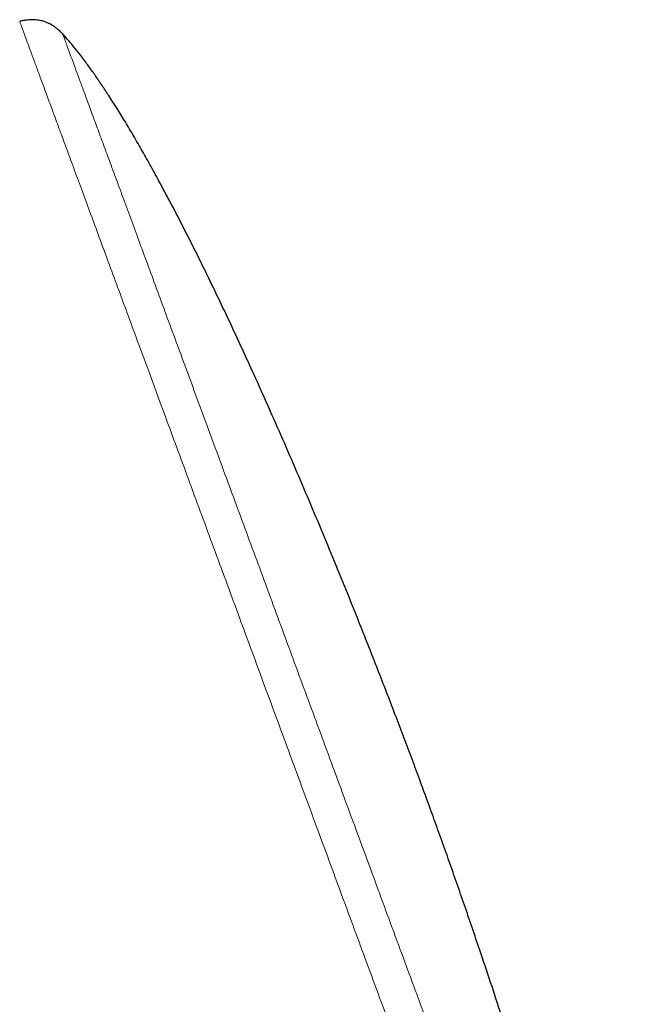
# Model space of a CAD drawing. Header units: millimetres. Extents: x 8 to 969, y 12 to 960.
# Tile 24 of 256: x 82 to 106, y 807 to 846. Entities that reach past the tile are written whole.
import ezdxf

# ---------------------------------------------------------------- set-up
doc = ezdxf.new("R2010")
doc.units = ezdxf.units.MM

msp = doc.modelspace()

# ---------------------------------------------------------------- linework, layer by layer
at = {"color": 7, "linetype": 'Continuous', "lineweight": 30}
for points, knots in [([(83.781, 845.195), (83.743, 845.235), (83.671, 845.31), (83.56, 845.405), (83.459, 845.482), (83.366, 845.541), (83.284, 845.587), (83.212, 845.622), (83.15, 845.649), (83.088, 845.672), (83.019, 845.695), (82.936, 845.717), (82.837, 845.737), (82.731, 845.75), (82.62, 845.756), (82.505, 845.755), (82.378, 845.744), (82.239, 845.723), (82.143, 845.699), (82.092, 845.687)], [0, 0, 0, 0, 0.089234, 0.167192, 0.23513, 0.294006, 0.34453, 0.387193, 0.422304, 0.454302, 0.493212, 0.539513, 0.593398, 0.655256, 0.710904, 0.772522, 0.84071, 0.916233, 1, 1, 1, 1]), ([(97.837, 815.825), (97.739, 816.092), (97.538, 816.633), (97.23, 817.455), (96.911, 818.295), (96.581, 819.153), (96.243, 820.026), (95.895, 820.913), (95.494, 821.927), (95.037, 823.066), (94.522, 824.331), (93.996, 825.605), (93.459, 826.883), (92.914, 828.16), (92.362, 829.433), (91.805, 830.695), (91.283, 831.854), (90.799, 832.91), (90.355, 833.862), (89.912, 834.798), (89.49, 835.669), (89.093, 836.476), (88.719, 837.22), (88.348, 837.945), (87.979, 838.65), (87.613, 839.335), (87.257, 839.985), (86.912, 840.599), (86.577, 841.179), (86.247, 841.734), (85.921, 842.265), (85.616, 842.743), (85.334, 843.171), (85.074, 843.551), (84.819, 843.91), (84.568, 844.249), (84.321, 844.566), (84.083, 844.855), (83.904, 845.063), (83.803, 845.17), (83.78, 845.194)], [0, 0, 0, 0, 0.026151, 0.053026, 0.080564, 0.108707, 0.137397, 0.166574, 0.196179, 0.237477, 0.279319, 0.321554, 0.364029, 0.40659, 0.449085, 0.491362, 0.53327, 0.565841, 0.598016, 0.629724, 0.660891, 0.686859, 0.712341, 0.737295, 0.761677, 0.785443, 0.808551, 0.829698, 0.850187, 0.869984, 0.889055, 0.907367, 0.922026, 0.936117, 0.949624, 0.962531, 0.974825, 0.986489, 0.996903, 1, 1, 1, 1]), ([(106.222, 784.362), (106.223, 784.379), (106.229, 784.504), (106.23, 784.743), (106.227, 785.106), (106.211, 785.51), (106.182, 785.956), (106.141, 786.424), (106.088, 786.916), (106.024, 787.432), (105.947, 787.971), (105.86, 788.529), (105.762, 789.106), (105.654, 789.7), (105.536, 790.31), (105.401, 790.972), (105.248, 791.686), (105.076, 792.454), (104.893, 793.238), (104.699, 794.039), (104.495, 794.854), (104.268, 795.733), (104.018, 796.675), (103.743, 797.68), (103.458, 798.697), (103.133, 799.827), (102.767, 801.069), (102.359, 802.42), (101.941, 803.773), (101.514, 805.124), (101.081, 806.467), (100.644, 807.798), (100.249, 808.978), (99.9, 810.007), (99.599, 810.886), (99.298, 811.752), (99, 812.602), (98.705, 813.435), (98.412, 814.25), (98.124, 815.044), (97.932, 815.567), (97.837, 815.825)], [0, 0, 0, 0, 0.001568, 0.011492, 0.021944, 0.034928, 0.048618, 0.062996, 0.078042, 0.094063, 0.110735, 0.128035, 0.145937, 0.164416, 0.183447, 0.203004, 0.226449, 0.25053, 0.275205, 0.300431, 0.326164, 0.352359, 0.383766, 0.415683, 0.448036, 0.480752, 0.523663, 0.566902, 0.610309, 0.653721, 0.696976, 0.739913, 0.782369, 0.811193, 0.83966, 0.867718, 0.895312, 0.92239, 0.948899, 0.974787, 1, 1, 1, 1])]:
    msp.add_open_spline(points, degree=3, knots=knots, dxfattribs=at)
at = {"color": 252, "linetype": 'Continuous', "lineweight": 0}
for points, knots in [([(105.257, 782.891), (105.255, 782.897), (105.251, 782.909), (105.216, 783.003), (105.161, 783.154), (105.082, 783.366), (104.983, 783.636), (104.862, 783.962), (104.722, 784.343), (104.561, 784.78), (104.378, 785.275), (104.174, 785.828), (103.948, 786.44), (103.703, 787.105), (103.438, 787.823), (103.156, 788.588), (102.858, 789.397), (102.544, 790.247), (102.214, 791.142), (101.865, 792.086), (101.499, 793.078), (101.116, 794.117), (100.719, 795.195), (100.307, 796.31), (99.886, 797.453), (99.455, 798.621), (99.016, 799.811), (98.567, 801.028), (98.106, 802.277), (97.634, 803.557), (97.151, 804.865), (96.662, 806.192), (96.167, 807.534), (95.67, 808.881), (95.172, 810.23), (94.675, 811.579), (94.175, 812.933), (93.672, 814.297), (93.165, 815.67), (92.657, 817.048), (92.151, 818.421), (91.647, 819.786), (91.15, 821.132), (90.662, 822.458), (90.181, 823.76), (89.707, 825.044), (89.238, 826.316), (88.775, 827.572), (88.318, 828.811), (87.871, 830.021), (87.436, 831.201), (87.015, 832.342), (86.61, 833.441), (86.22, 834.498), (85.844, 835.518), (85.48, 836.503), (85.13, 837.453), (84.794, 838.363), (84.476, 839.227), (84.175, 840.042), (83.894, 840.803), (83.633, 841.509), (83.393, 842.16), (83.172, 842.76), (82.97, 843.309), (82.786, 843.806), (82.622, 844.25), (82.48, 844.635), (82.36, 844.962), (82.262, 845.228), (82.186, 845.433), (82.132, 845.579), (82.099, 845.67), (82.094, 845.681), (82.092, 845.687)], [0, 0, 0, 0, 0.013999, 0.027999, 0.041999, 0.055999, 0.069999, 0.083749, 0.097499, 0.111249, 0.124999, 0.138999, 0.152999, 0.166999, 0.180999, 0.194999, 0.208749, 0.222499, 0.236249, 0.25, 0.263999, 0.277999, 0.292, 0.305999, 0.319999, 0.33375, 0.3475, 0.36125, 0.375, 0.389, 0.403, 0.417, 0.431, 0.445, 0.45875, 0.4725, 0.48625, 0.5, 0.514, 0.528, 0.542, 0.556, 0.57, 0.58375, 0.5975, 0.61125, 0.625, 0.639, 0.653, 0.667, 0.681, 0.695, 0.70875, 0.7225, 0.73625, 0.75, 0.764, 0.778, 0.792, 0.806, 0.82, 0.83375, 0.8475, 0.86125, 0.875, 0.889, 0.903, 0.917, 0.931, 0.945, 0.95875, 0.9725, 0.98625, 1, 1, 1, 1]), ([(83.781, 845.195), (83.783, 845.19), (83.787, 845.178), (83.821, 845.087), (83.875, 844.941), (83.951, 844.735), (84.047, 844.474), (84.164, 844.158), (84.3, 843.789), (84.456, 843.365), (84.633, 842.886), (84.831, 842.35), (85.049, 841.757), (85.287, 841.113), (85.544, 840.417), (85.817, 839.676), (86.106, 838.893), (86.41, 838.069), (86.73, 837.202), (87.067, 836.288), (87.422, 835.327), (87.793, 834.32), (88.178, 833.276), (88.577, 832.196), (88.985, 831.088), (89.402, 829.957), (89.828, 828.804), (90.263, 827.625), (90.709, 826.415), (91.167, 825.175), (91.634, 823.908), (92.108, 822.623), (92.588, 821.322), (93.069, 820.017), (93.551, 818.71), (94.033, 817.404), (94.517, 816.092), (95.005, 814.77), (95.495, 813.441), (95.988, 812.105), (96.478, 810.775), (96.966, 809.453), (97.447, 808.149), (97.921, 806.865), (98.386, 805.604), (98.845, 804.36), (99.3, 803.127), (99.749, 801.91), (100.191, 800.71), (100.624, 799.538), (101.046, 798.394), (101.453, 797.29), (101.846, 796.224), (102.224, 795.2), (102.588, 794.213), (102.941, 793.258), (103.28, 792.338), (103.605, 791.457), (103.914, 790.62), (104.205, 789.83), (104.477, 789.093), (104.729, 788.409), (104.962, 787.778), (105.176, 787.197), (105.373, 786.665), (105.55, 786.183), (105.709, 785.754), (105.847, 785.38), (105.963, 785.064), (106.058, 784.806), (106.132, 784.607), (106.184, 784.466), (106.216, 784.378), (106.22, 784.367), (106.222, 784.362)], [0, 0, 0, 0, 0.014, 0.0279999, 0.0419999, 0.0559999, 0.0699999, 0.0837499, 0.0975, 0.11125, 0.125, 0.139, 0.1529999, 0.167, 0.1809999, 0.1949999, 0.2087499, 0.2225, 0.23625, 0.25, 0.2639999, 0.278, 0.2919999, 0.3059999, 0.3199999, 0.33375, 0.3475, 0.36125, 0.375, 0.3889999, 0.4029999, 0.4169999, 0.431, 0.4449998, 0.4587499, 0.4725, 0.48625, 0.5, 0.5140001, 0.5279999, 0.542, 0.5559999, 0.5699999, 0.5837499, 0.5975, 0.61125, 0.625, 0.639, 0.653, 0.667, 0.6809999, 0.6949999, 0.7087499, 0.7224999, 0.73625, 0.75, 0.764, 0.778, 0.7919999, 0.8059999, 0.8199999, 0.83375, 0.8475, 0.86125, 0.875, 0.889, 0.903, 0.917, 0.931, 0.9449999, 0.9587499, 0.9725, 0.98625, 1, 1, 1, 1])]:
    msp.add_open_spline(points, degree=3, knots=knots, dxfattribs=at)

doc.saveas('drawing.dxf')
